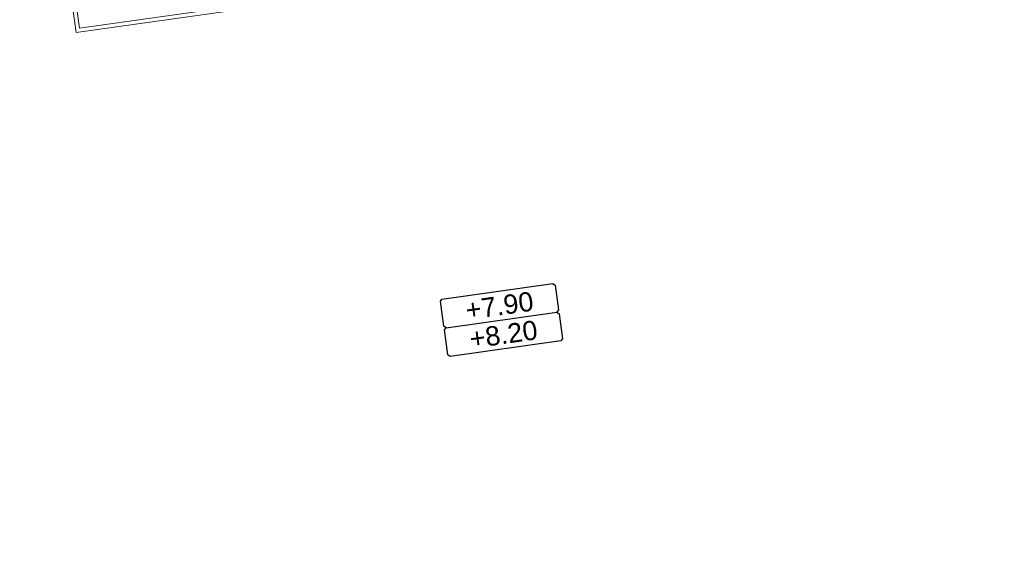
# Model space of a CAD drawing. Extents: x 98477 to 100410, y 398052 to 398969.
# Tile 210 of 256: x 98749 to 98774, y 398249 to 398262. Entities that reach past the tile are written whole.
import ezdxf
from ezdxf.enums import TextEntityAlignment as Align

# ---------------------------------------------------------------- set-up
doc = ezdxf.new("R2010")
doc.units = 0
for name, color, linetype, lineweight in [('X-AL-afwerkhoogte', 4, 'Continuous', 30), ('X-AL-hoogtelijn - Niv 1', 1, 'AL-HOOGTELIJN', 18), ('X-AL-planhoogte brm', 10, 'Continuous', 25), ('X-AL-planhoogte wrm', 252, 'Continuous', 25)]:
    doc.layers.add(name, color=color, linetype=linetype, lineweight=lineweight)
doc.styles.add('CS Annotative', font='arial.ttf')
doc.styles.get("Standard").update_dxf_attribs({"font": 'txt.shx'})
doc.linetypes.add('AL-HOOGTELIJN', pattern='A,10,-1.5,["H",Standard,S=0.9,R=0,X=-0.3,Y=-0.45],-1.5,30', length=43)

# ---------------------------------------------------------------- blocks, each defined once
blk = doc.blocks.new('*U280')
at = {"layer": 'X-AL-planhoogte brm', "flags": 128}
blk.add_lwpolyline([(-7.25, 3.75), (-7.5, 4), (-7.5, 7.25), (-7.25, 7.5), (7.25, 7.5), (7.5, 7.25), (7.5, 4), (7.25, 3.75)], dxfattribs=at)
at = {"layer": 'X-AL-planhoogte wrm', "flags": 128}
blk.add_lwpolyline([(7.5, 3.5), (7.5, 0.25), (7.25, 0), (-7.25, 0), (-7.5, 0.25), (-7.5, 3.5), (-7.25, 3.75), (7.25, 3.75)], close=True, dxfattribs=at)
at = {"layer": 'X-AL-planhoogte brm', "style": 'CS Annotative'}
blk.add_attdef('OMSCHRIJVING_afwerk', text='', height=2.5, dxfattribs=at).set_placement((0, 5.625), align=Align.MIDDLE_CENTER)
at = {"layer": 'X-AL-planhoogte wrm', "style": 'CS Annotative'}
blk.add_attdef('HOOGTE_eind', text='', height=2.5, dxfattribs=at).set_placement((0, 1.875), align=Align.MIDDLE_CENTER)

msp = doc.modelspace()

# ---------------------------------------------------------------- linework, layer by layer
at = {"layer": 'X-AL-hoogtelijn - Niv 1', "flags": 128}
for points in [[(98723.556, 398227.39, 0.067366), (98811.287, 398238.141, 0.501221), (98819.112, 398257.446, 0.017279), (98810.439, 398270.721), (98750.301, 398262.269), (98748.492, 398275.143), (98705.346, 398269.079, 0.037392), (98712.683, 398235.596, 0.327993)], [(98723.558, 398227.49, 0.067366), (98811.262, 398238.237, 0.501221), (98819.026, 398257.394, 0.017212), (98810.392, 398270.613), (98750.216, 398262.156), (98748.407, 398275.03), (98705.459, 398268.994, 0.037282), (98712.779, 398235.624, 0.327993)]]:
    msp.add_lwpolyline(points, format="xyb", close=True, dxfattribs=at)

# ---------------------------------------------------------------- block references
at = {"layer": 'X-AL-afwerkhoogte'}
ref = msp.add_blockref('*U280', (98761.329, 398253.965), dxfattribs=dict(at, xscale=0.2, yscale=0.2, zscale=0.2, rotation=8))
ref.add_attrib('OMSCHRIJVING_afwerk', '+7.90', dxfattribs={"layer": 'X-AL-planhoogte brm', "linetype": 'Continuous', "height": 0.5, "rotation": 8, "style": 'CS Annotative'}).set_placement((98761.172, 398255.079), align=Align.MIDDLE_CENTER)
ref.add_attrib('HOOGTE_eind', '+8.20', dxfattribs={"layer": 'X-AL-planhoogte wrm', "linetype": 'Continuous', "height": 0.5, "rotation": 8, "style": 'CS Annotative'}).set_placement((98761.277, 398254.336), align=Align.MIDDLE_CENTER)

doc.saveas('drawing.dxf')
